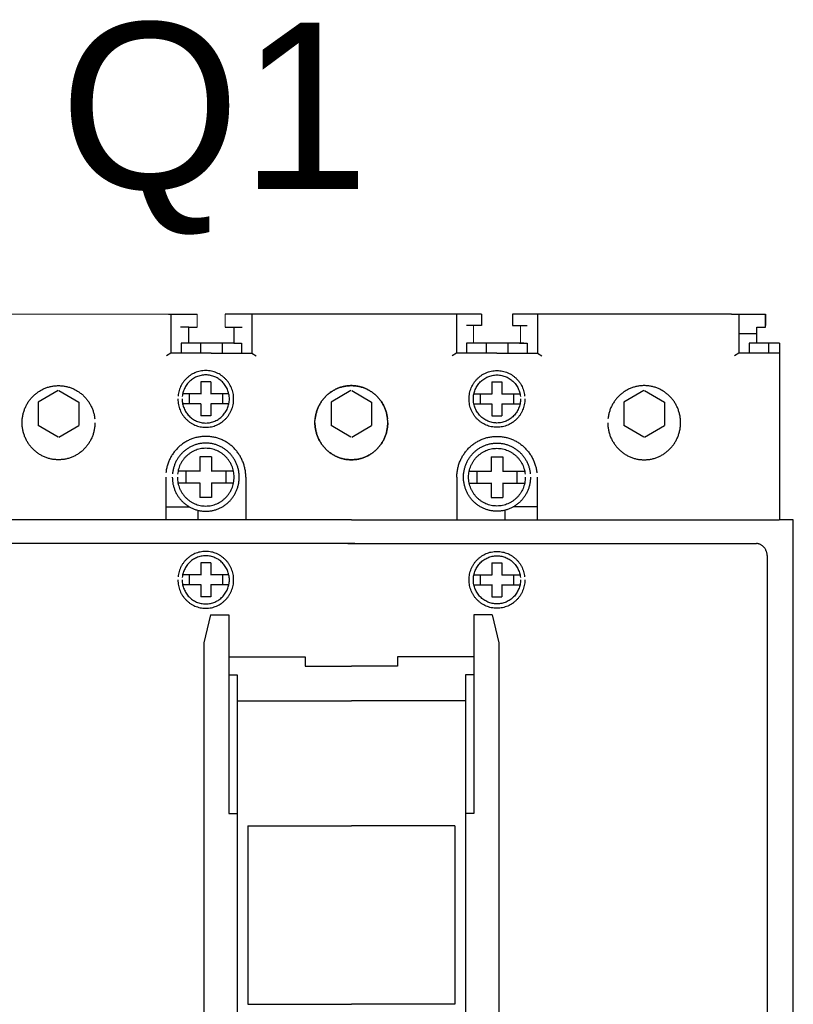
# Model space of a CAD drawing. Header units: centimetres. Extents: x -4250 to -484, y 169 to 6592.
# Tile 174 of 178: x -716.79 to -707.49, y 6421.05 to 6432.89. Entities that reach past the tile are written whole.
import ezdxf

# ---------------------------------------------------------------- set-up
doc = ezdxf.new("R2010")
doc.units = ezdxf.units.CM
doc.styles.add('ARIAL_CE', font='arial.ttf')

# ---------------------------------------------------------------- blocks, each defined once
blk = doc.blocks.new('265847')
at = {"linetype": 'Continuous', "lineweight": 0}
for p, q in [((4.561, 21.9), (6.987, 21.9)), ((7.332, 21.74), (7.332, 21.9)), ((7.668, 21.74), (7.668, 21.9)), ((10.653, 21.762), (10.653, 21.55)), ((11.218, 21.762), (11.218, 21.55))]:
    blk.add_line(p, q, dxfattribs=at)
for p, q in [((6.987, 21.9), (7.332, 21.9)), ((7.013, 21.9), (7.013, 21.428)), ((8.075, 21.9), (7.668, 21.9)), ((10.749, 21.9), (7.68, 21.9)), ((10.374, 21.9), (7.921, 21.9)), ((7.987, 21.9), (7.987, 21.428)), ((10.448, 21.9), (10.448, 21.428)), ((10.749, 21.9), (10.749, 21.762)), ((13.756, 21.9), (11.122, 21.9)), ((11.122, 21.9), (11.122, 21.762)), ((11.423, 21.9), (11.423, 21.428)), ((13.756, 21.9), (14.013, 21.9)), ((13.845, 21.9), (13.845, 21.428)), ((13.907, 21.9), (14.164, 21.9)), ((14.164, 21.74), (14.164, 21.9)), ((14.164, 21.9), (14.164, 21.762)), ((7.23, 21.74), (7.128, 21.74)), ((7.23, 21.55), (7.23, 21.74)), ((7.23, 21.74), (7.332, 21.74)), ((7.668, 21.74), (7.771, 21.74)), ((7.771, 21.74), (7.771, 21.55)), ((7.771, 21.74), (7.873, 21.74)), ((10.749, 21.762), (10.571, 21.762)), ((11.122, 21.762), (11.301, 21.762)), ((14.062, 21.55), (14.062, 21.74)), ((14.062, 21.74), (14.164, 21.74)), ((7.136, 21.55), (7.136, 21.428)), ((7.23, 21.55), (7.136, 21.55)), ((7.771, 21.55), (7.23, 21.55)), ((7.37, 21.55), (7.37, 21.428)), ((7.63, 21.55), (7.63, 21.428)), ((7.771, 21.55), (7.864, 21.55)), ((7.864, 21.55), (7.864, 21.428)), ((10.571, 21.55), (10.571, 21.428)), ((10.719, 21.55), (10.571, 21.55)), ((11.26, 21.55), (10.719, 21.55)), ((10.805, 21.55), (10.805, 21.428)), ((11.066, 21.55), (11.066, 21.428)), ((11.206, 21.55), (11.299, 21.55)), ((11.299, 21.55), (11.299, 21.428)), ((14.062, 21.66), (13.845, 21.66)), ((13.969, 21.55), (13.969, 21.428)), ((14.061, 21.55), (13.969, 21.55)), ((14.333, 21.55), (14.061, 21.55)), ((14.061, 21.55), (14.062, 21.55)), ((14.202, 21.55), (14.202, 21.428)), ((14.333, 21.55), (14.333, 19.425)), ((7.013, 21.428), (6.962, 21.398)), ((7.5, 21.428), (7.013, 21.428)), ((7.5, 21.428), (7.987, 21.428)), ((7.987, 21.428), (8.038, 21.398)), ((10.448, 21.428), (10.397, 21.398)), ((10.935, 21.428), (10.448, 21.428)), ((10.935, 21.428), (11.423, 21.428)), ((11.423, 21.428), (11.474, 21.398)), ((13.845, 21.428), (13.794, 21.398)), ((14.333, 21.428), (13.845, 21.428)), ((7.374, 21.083), (7.374, 20.937)), ((7.493, 21.083), (7.374, 21.083)), ((7.493, 21.083), (7.493, 20.937)), ((10.876, 21.083), (10.876, 20.937)), ((10.876, 21.083), (10.995, 21.083)), ((10.995, 21.083), (10.995, 20.937)), ((5.659, 20.98), (5.419, 20.84)), ((5.667, 20.98), (5.906, 20.84)), ((9.18, 20.98), (8.941, 20.84)), ((9.18, 20.98), (8.941, 20.84)), ((9.189, 20.98), (9.428, 20.84)), ((9.189, 20.98), (9.428, 20.84)), ((12.702, 20.98), (12.463, 20.84)), ((12.711, 20.98), (12.95, 20.84)), ((5.419, 20.84), (5.419, 20.558)), ((5.906, 20.84), (5.906, 20.558)), ((7.374, 20.939), (7.156, 20.939)), ((7.233, 20.939), (7.233, 20.819)), ((7.711, 20.939), (7.493, 20.939)), ((7.634, 20.939), (7.634, 20.819)), ((8.941, 20.84), (8.941, 20.558)), ((8.941, 20.84), (8.941, 20.558)), ((9.428, 20.84), (9.428, 20.558)), ((9.428, 20.84), (9.428, 20.558)), ((10.658, 20.939), (10.876, 20.939)), ((10.735, 20.939), (10.735, 20.819)), ((10.995, 20.939), (11.213, 20.939)), ((11.136, 20.939), (11.136, 20.819)), ((12.463, 20.84), (12.463, 20.558)), ((12.95, 20.84), (12.95, 20.558)), ((7.374, 20.819), (7.156, 20.819)), ((7.374, 20.821), (7.374, 20.675)), ((7.493, 20.821), (7.493, 20.675)), ((7.705, 20.819), (7.493, 20.819)), ((10.664, 20.819), (10.876, 20.819)), ((10.876, 20.821), (10.876, 20.675)), ((10.995, 20.821), (10.995, 20.675)), ((10.995, 20.819), (11.213, 20.819)), ((7.493, 20.675), (7.374, 20.675)), ((10.876, 20.675), (10.995, 20.675)), ((5.659, 20.418), (5.419, 20.558)), ((5.667, 20.418), (5.906, 20.558)), ((9.18, 20.418), (8.941, 20.558)), ((9.18, 20.418), (8.941, 20.558)), ((9.189, 20.418), (9.428, 20.558)), ((9.189, 20.418), (9.428, 20.558)), ((12.702, 20.418), (12.463, 20.558)), ((12.711, 20.418), (12.95, 20.558)), ((7.363, 20.183), (7.363, 20.008)), ((7.504, 20.183), (7.363, 20.183)), ((7.504, 20.183), (7.504, 20.008)), ((10.865, 20.183), (10.865, 20.008)), ((10.865, 20.183), (11.006, 20.183)), ((11.006, 20.183), (11.006, 20.008)), ((7.363, 20.011), (7.101, 20.011)), ((7.193, 20.011), (7.193, 19.866)), ((7.767, 20.011), (7.504, 20.011)), ((7.674, 20.011), (7.674, 19.866)), ((10.602, 20.011), (10.865, 20.011)), ((10.695, 20.011), (10.695, 19.866)), ((11.006, 20.011), (11.269, 20.011)), ((11.176, 20.011), (11.176, 19.866)), ((6.952, 19.938), (6.952, 19.425)), ((7.915, 19.938), (7.915, 19.425)), ((10.454, 19.938), (10.454, 19.425)), ((11.418, 19.938), (11.418, 19.425)), ((7.363, 19.866), (7.101, 19.866)), ((7.363, 19.869), (7.363, 19.694)), ((7.504, 19.869), (7.504, 19.694)), ((7.76, 19.866), (7.504, 19.866)), ((10.609, 19.866), (10.865, 19.866)), ((10.865, 19.869), (10.865, 19.694)), ((11.006, 19.869), (11.006, 19.694)), ((11.006, 19.866), (11.269, 19.866)), ((7.504, 19.694), (7.363, 19.694)), ((10.865, 19.694), (11.006, 19.694)), ((6.952, 19.581), (7.237, 19.581)), ((7.337, 19.54), (7.337, 19.425)), ((11.032, 19.54), (11.032, 19.425)), ((11.418, 19.581), (11.132, 19.581)), ((9.185, 19.425), (4.039, 19.425)), ((9.185, 19.425), (14.33, 19.425)), ((14.5, 19.425), (14.33, 19.425)), ((14.5, 5.975), (14.5, 19.425)), ((9.227, 19.142), (4.328, 19.142)), ((9.142, 19.142), (14.056, 19.142)), ((14.185, 18.995), (14.185, 9.827)), ((7.374, 18.907), (7.374, 18.762)), ((7.493, 18.907), (7.374, 18.907)), ((7.493, 18.907), (7.493, 18.762)), ((10.876, 18.907), (10.876, 18.762)), ((10.876, 18.907), (10.995, 18.907)), ((10.995, 18.907), (10.995, 18.762)), ((7.374, 18.764), (7.156, 18.764)), ((7.233, 18.764), (7.233, 18.643)), ((7.711, 18.764), (7.493, 18.764)), ((7.634, 18.764), (7.634, 18.643)), ((10.658, 18.764), (10.876, 18.764)), ((10.735, 18.764), (10.735, 18.643)), ((10.995, 18.764), (11.213, 18.764)), ((11.136, 18.764), (11.136, 18.643)), ((7.374, 18.643), (7.156, 18.643)), ((7.374, 18.646), (7.374, 18.5)), ((7.493, 18.646), (7.493, 18.5)), ((7.705, 18.643), (7.493, 18.643)), ((10.664, 18.643), (10.876, 18.643)), ((10.876, 18.646), (10.876, 18.5)), ((10.995, 18.646), (10.995, 18.5)), ((10.995, 18.643), (11.213, 18.643)), ((7.493, 18.5), (7.374, 18.5)), ((10.876, 18.5), (10.995, 18.5)), ((7.49, 18.282), (7.409, 17.945)), ((7.49, 18.282), (7.711, 18.282)), ((7.711, 18.282), (7.711, 17.78)), ((10.879, 18.282), (10.658, 18.282)), ((10.658, 18.282), (10.658, 17.78)), ((10.879, 18.282), (10.96, 17.945)), ((7.409, 17.945), (7.409, 10.848)), ((10.96, 17.945), (10.96, 10.848)), ((7.711, 17.78), (7.711, 17.561)), ((7.711, 17.78), (8.629, 17.78)), ((8.629, 17.78), (8.629, 17.665)), ((9.74, 17.78), (9.74, 17.665)), ((10.658, 17.78), (9.74, 17.78)), ((10.658, 17.78), (10.658, 17.561)), ((8.629, 17.665), (9.185, 17.665)), ((9.74, 17.665), (9.185, 17.665)), ((7.711, 17.561), (7.711, 15.894)), ((7.711, 17.561), (7.813, 17.561)), ((7.813, 17.561), (7.813, 12.951)), ((10.556, 17.561), (10.556, 12.951)), ((10.658, 17.561), (10.556, 17.561)), ((10.658, 17.561), (10.658, 15.894)), ((7.813, 17.25), (9.185, 17.25)), ((10.556, 17.25), (9.185, 17.25)), ((7.711, 15.894), (7.813, 15.894)), ((10.658, 15.894), (10.556, 15.894)), ((7.941, 15.747), (7.941, 13.6)), ((7.941, 15.747), (9.185, 15.747)), ((10.428, 15.747), (9.185, 15.747)), ((10.428, 15.747), (10.428, 13.6)), ((7.941, 13.6), (9.185, 13.6)), ((10.428, 13.6), (9.185, 13.6))]:
    blk.add_line(p, q)
for points, knots in [([(7.098, 20.879), (7.099, 20.867), (7.099, 20.844), (7.105, 20.81), (7.113, 20.777), (7.124, 20.746), (7.138, 20.716), (7.155, 20.688), (7.175, 20.661), (7.196, 20.637), (7.22, 20.615), (7.246, 20.595), (7.274, 20.578), (7.303, 20.564), (7.334, 20.552), (7.366, 20.544), (7.4, 20.539), (7.434, 20.537), (7.468, 20.539), (7.501, 20.544), (7.533, 20.552), (7.564, 20.564), (7.594, 20.578), (7.621, 20.595), (7.647, 20.615), (7.671, 20.637), (7.693, 20.661), (7.712, 20.688), (7.729, 20.716), (7.743, 20.746), (7.754, 20.777), (7.763, 20.81), (7.768, 20.844), (7.769, 20.879), (7.768, 20.914), (7.763, 20.948), (7.754, 20.98), (7.743, 21.012), (7.729, 21.042), (7.712, 21.07), (7.693, 21.096), (7.671, 21.121), (7.647, 21.143), (7.621, 21.163), (7.594, 21.18), (7.564, 21.194), (7.533, 21.206), (7.501, 21.214), (7.468, 21.219), (7.434, 21.221), (7.4, 21.219), (7.366, 21.214), (7.334, 21.206), (7.303, 21.194), (7.274, 21.18), (7.246, 21.163), (7.22, 21.143), (7.196, 21.121), (7.174, 21.096), (7.155, 21.07), (7.138, 21.042), (7.124, 21.012), (7.113, 20.98), (7.104, 20.948), (7.101, 20.925), (7.1, 20.914)], [0, 0, 0, 0, 0.034754, 0.068844, 0.102468, 0.135716, 0.168675, 0.201468, 0.234103, 0.266708, 0.299337, 0.331972, 0.364765, 0.397725, 0.430973, 0.464597, 0.498754, 0.533508, 0.568363, 0.602452, 0.636109, 0.669294, 0.702284, 0.735049, 0.767683, 0.800238, 0.832911, 0.865525, 0.898319, 0.931233, 0.964505, 0.998112, 1.032202, 1.066952, 1.101804, 1.135927, 1.169567, 1.202807, 1.235782, 1.268575, 1.301217, 1.33384, 1.366462, 1.399097, 1.431879, 1.464854, 1.498063, 1.531703, 1.565792, 1.600644, 1.635395, 1.669551, 1.703158, 1.73643, 1.769375, 1.802186, 1.83482, 1.867518, 1.900072, 1.932734, 1.965527, 1.998547, 2.031763, 2.06542, 2.099543, 2.099543, 2.099543, 2.099543]), ([(11.271, 20.879), (11.271, 20.867), (11.27, 20.844), (11.265, 20.81), (11.257, 20.777), (11.245, 20.746), (11.231, 20.716), (11.214, 20.688), (11.195, 20.661), (11.173, 20.637), (11.149, 20.615), (11.123, 20.595), (11.096, 20.578), (11.066, 20.564), (11.035, 20.552), (11.003, 20.544), (10.97, 20.539), (10.936, 20.537), (10.901, 20.539), (10.868, 20.544), (10.836, 20.552), (10.805, 20.564), (10.776, 20.578), (10.748, 20.595), (10.722, 20.615), (10.698, 20.637), (10.676, 20.661), (10.657, 20.688), (10.64, 20.716), (10.626, 20.746), (10.615, 20.777), (10.606, 20.81), (10.601, 20.844), (10.6, 20.879), (10.601, 20.914), (10.606, 20.948), (10.615, 20.98), (10.626, 21.012), (10.64, 21.042), (10.657, 21.07), (10.676, 21.096), (10.698, 21.121), (10.722, 21.143), (10.748, 21.163), (10.776, 21.18), (10.805, 21.194), (10.836, 21.206), (10.868, 21.214), (10.901, 21.219), (10.936, 21.221), (10.97, 21.219), (11.003, 21.214), (11.035, 21.206), (11.066, 21.194), (11.096, 21.18), (11.123, 21.163), (11.149, 21.143), (11.173, 21.121), (11.195, 21.096), (11.214, 21.07), (11.231, 21.042), (11.245, 21.012), (11.257, 20.98), (11.265, 20.948), (11.268, 20.925), (11.269, 20.914)], [0, 0, 0, 0, 0.034751, 0.06884, 0.102448, 0.135731, 0.168645, 0.201456, 0.234091, 0.266763, 0.299318, 0.332007, 0.364771, 0.397761, 0.430978, 0.464635, 0.498725, 0.533579, 0.568334, 0.602423, 0.636047, 0.669296, 0.702255, 0.735049, 0.767683, 0.800288, 0.832893, 0.865527, 0.898321, 0.931279, 0.964528, 0.998152, 1.032241, 1.066996, 1.101851, 1.135973, 1.16963, 1.202847, 1.235866, 1.26866, 1.301321, 1.333876, 1.366549, 1.399183, 1.431994, 1.464939, 1.498211, 1.531818, 1.565907, 1.600658, 1.63551, 1.669599, 1.703239, 1.736479, 1.769454, 1.802237, 1.834925, 1.867548, 1.900171, 1.932832, 1.965643, 1.998618, 2.03187, 2.06551, 2.099633, 2.099633, 2.099633, 2.099633]), ([(7.15, 20.879), (7.15, 20.869), (7.151, 20.849), (7.155, 20.821), (7.162, 20.793), (7.172, 20.766), (7.184, 20.741), (7.198, 20.717), (7.214, 20.695), (7.233, 20.674), (7.253, 20.656), (7.275, 20.639), (7.298, 20.624), (7.323, 20.612), (7.349, 20.602), (7.377, 20.595), (7.405, 20.591), (7.434, 20.589), (7.463, 20.591), (7.491, 20.595), (7.518, 20.602), (7.544, 20.612), (7.569, 20.624), (7.593, 20.639), (7.614, 20.656), (7.635, 20.674), (7.653, 20.695), (7.669, 20.717), (7.684, 20.741), (7.696, 20.766), (7.705, 20.793), (7.712, 20.821), (7.717, 20.849), (7.718, 20.879), (7.717, 20.908), (7.712, 20.937), (7.705, 20.965), (7.696, 20.991), (7.684, 21.017), (7.669, 21.041), (7.653, 21.063), (7.635, 21.083), (7.614, 21.102), (7.593, 21.119), (7.569, 21.133), (7.544, 21.146), (7.518, 21.155), (7.491, 21.162), (7.463, 21.167), (7.434, 21.168), (7.405, 21.167), (7.377, 21.162), (7.349, 21.155), (7.323, 21.146), (7.298, 21.133), (7.275, 21.119), (7.253, 21.102), (7.233, 21.083), (7.214, 21.063), (7.198, 21.041), (7.184, 21.017), (7.172, 20.991), (7.162, 20.965), (7.155, 20.937), (7.152, 20.918), (7.151, 20.908)], [0, 0, 0, 0, 0.029361, 0.058242, 0.086681, 0.114819, 0.142719, 0.170437, 0.198096, 0.225719, 0.253319, 0.280978, 0.308754, 0.336654, 0.364823, 0.393262, 0.422176, 0.451605, 0.481067, 0.509948, 0.538387, 0.566493, 0.594423, 0.622141, 0.6498, 0.677326, 0.704994, 0.732632, 0.760386, 0.788257, 0.816406, 0.844836, 0.873718, 0.903075, 0.932534, 0.961415, 0.989878, 1.017996, 1.045927, 1.07368, 1.101346, 1.128939, 1.156533, 1.184172, 1.211925, 1.239826, 1.267944, 1.296374, 1.325255, 1.354714, 1.384139, 1.413053, 1.441484, 1.469665, 1.497535, 1.525346, 1.552985, 1.580653, 1.608201, 1.635887, 1.663605, 1.691566, 1.719672, 1.748143, 1.777025, 1.777025, 1.777025, 1.777025]), ([(11.219, 20.879), (11.219, 20.869), (11.219, 20.849), (11.214, 20.821), (11.207, 20.793), (11.197, 20.766), (11.185, 20.741), (11.171, 20.717), (11.155, 20.695), (11.137, 20.674), (11.116, 20.656), (11.094, 20.639), (11.071, 20.624), (11.046, 20.612), (11.02, 20.602), (10.993, 20.595), (10.964, 20.591), (10.936, 20.589), (10.907, 20.591), (10.878, 20.595), (10.851, 20.602), (10.825, 20.612), (10.8, 20.624), (10.777, 20.639), (10.755, 20.656), (10.735, 20.674), (10.716, 20.695), (10.7, 20.717), (10.686, 20.741), (10.674, 20.766), (10.664, 20.793), (10.657, 20.821), (10.653, 20.849), (10.651, 20.879), (10.653, 20.908), (10.657, 20.937), (10.664, 20.965), (10.674, 20.991), (10.686, 21.017), (10.7, 21.041), (10.716, 21.063), (10.735, 21.083), (10.755, 21.102), (10.777, 21.119), (10.8, 21.133), (10.825, 21.146), (10.851, 21.155), (10.878, 21.162), (10.907, 21.167), (10.936, 21.168), (10.964, 21.167), (10.993, 21.162), (11.02, 21.155), (11.046, 21.146), (11.071, 21.133), (11.094, 21.119), (11.116, 21.102), (11.136, 21.083), (11.155, 21.063), (11.171, 21.041), (11.186, 21.017), (11.197, 20.991), (11.207, 20.965), (11.214, 20.937), (11.217, 20.918), (11.218, 20.908)], [0, 0, 0, 0, 0.029358, 0.058239, 0.086669, 0.114819, 0.142689, 0.170408, 0.198046, 0.225714, 0.25324, 0.280899, 0.308617, 0.336547, 0.364653, 0.393125, 0.422006, 0.451468, 0.480896, 0.509777, 0.538216, 0.566386, 0.594285, 0.622004, 0.649636, 0.677236, 0.704836, 0.732475, 0.760194, 0.788093, 0.816231, 0.84467, 0.873546, 0.902907, 0.932369, 0.961245, 0.989717, 1.017823, 1.045783, 1.073502, 1.101167, 1.128693, 1.156361, 1.183973, 1.211726, 1.239597, 1.267777, 1.296208, 1.325089, 1.354514, 1.383973, 1.412854, 1.441317, 1.469434, 1.497335, 1.525089, 1.552728, 1.580321, 1.607914, 1.63558, 1.663299, 1.69123, 1.719348, 1.747811, 1.776692, 1.776692, 1.776692, 1.776692]), ([(6.101, 20.593), (6.1, 20.578), (6.099, 20.548), (6.092, 20.503), (6.082, 20.461), (6.067, 20.42), (6.048, 20.381), (6.026, 20.344), (6.001, 20.309), (5.973, 20.278), (5.942, 20.249), (5.908, 20.223), (5.872, 20.201), (5.833, 20.182), (5.793, 20.167), (5.751, 20.156), (5.707, 20.149), (5.663, 20.147), (5.618, 20.149), (5.575, 20.156), (5.533, 20.167), (5.492, 20.182), (5.454, 20.201), (5.418, 20.223), (5.384, 20.249), (5.353, 20.277), (5.324, 20.309), (5.299, 20.344), (5.277, 20.381), (5.259, 20.42), (5.244, 20.461), (5.233, 20.503), (5.227, 20.548), (5.224, 20.593), (5.227, 20.639), (5.233, 20.683), (5.244, 20.726), (5.259, 20.767), (5.277, 20.806), (5.299, 20.843), (5.324, 20.877), (5.353, 20.909), (5.384, 20.938), (5.418, 20.963), (5.454, 20.986), (5.492, 21.005), (5.532, 21.02), (5.575, 21.031), (5.618, 21.037), (5.663, 21.04), (5.707, 21.037), (5.751, 21.031), (5.793, 21.02), (5.833, 21.004), (5.872, 20.986), (5.908, 20.963), (5.942, 20.938), (5.973, 20.909), (6.001, 20.877), (6.026, 20.843), (6.048, 20.806), (6.067, 20.767), (6.082, 20.726), (6.093, 20.683), (6.096, 20.654), (6.098, 20.639)], [0, 0, 0, 0, 0.045369, 0.089914, 0.133801, 0.177234, 0.220237, 0.263047, 0.305687, 0.348321, 0.390838, 0.433504, 0.476258, 0.51935, 0.562717, 0.606653, 0.651198, 0.696671, 0.74201, 0.786555, 0.830426, 0.873824, 0.916856, 0.959667, 1.00228, 1.044846, 1.087413, 1.130052, 1.172845, 1.215877, 1.259276, 1.30318, 1.347725, 1.393097, 1.438536, 1.483081, 1.526985, 1.57032, 1.613413, 1.656148, 1.698761, 1.741278, 1.783889, 1.826502, 1.869313, 1.912315, 1.955737, 1.999591, 2.044136, 2.089471, 2.134941, 2.179486, 2.223406, 2.266796, 2.309859, 2.352612, 2.395279, 2.437841, 2.480425, 2.523038, 2.565791, 2.608854, 2.652224, 2.696111, 2.740656, 2.740656, 2.740656, 2.740656]), ([(8.747, 20.593), (8.747, 20.578), (8.748, 20.548), (8.755, 20.503), (8.766, 20.461), (8.781, 20.42), (8.799, 20.381), (8.821, 20.344), (8.846, 20.309), (8.875, 20.277), (8.906, 20.249), (8.94, 20.223), (8.976, 20.201), (9.014, 20.182), (9.054, 20.167), (9.097, 20.156), (9.14, 20.149), (9.185, 20.147), (9.229, 20.149), (9.273, 20.156), (9.315, 20.167), (9.355, 20.182), (9.394, 20.201), (9.43, 20.223), (9.463, 20.249), (9.495, 20.278), (9.523, 20.309), (9.548, 20.344), (9.57, 20.381), (9.589, 20.42), (9.603, 20.461), (9.614, 20.503), (9.621, 20.548), (9.623, 20.593), (9.621, 20.639), (9.614, 20.683), (9.603, 20.726), (9.589, 20.767), (9.57, 20.806), (9.548, 20.843), (9.523, 20.877), (9.495, 20.909), (9.463, 20.938), (9.43, 20.963), (9.394, 20.986), (9.355, 21.004), (9.315, 21.02), (9.273, 21.031), (9.229, 21.037), (9.185, 21.04), (9.14, 21.037), (9.097, 21.031), (9.054, 21.02), (9.014, 21.005), (8.976, 20.986), (8.94, 20.963), (8.906, 20.938), (8.875, 20.909), (8.846, 20.877), (8.821, 20.843), (8.799, 20.806), (8.781, 20.767), (8.766, 20.726), (8.755, 20.683), (8.751, 20.654), (8.749, 20.639)], [0, 0, 0, 0, 0.045372, 0.089917, 0.133821, 0.177219, 0.220251, 0.263062, 0.305702, 0.348268, 0.390834, 0.433474, 0.476285, 0.519317, 0.562715, 0.606619, 0.651164, 0.696536, 0.741975, 0.786521, 0.830424, 0.873759, 0.916852, 0.959605, 1.002218, 1.044734, 1.087346, 1.129986, 1.172796, 1.215799, 1.259221, 1.303108, 1.347653, 1.393021, 1.438457, 1.483003, 1.526889, 1.570248, 1.613311, 1.656064, 1.698677, 1.741239, 1.783801, 1.826413, 1.869167, 1.91223, 1.955588, 1.999475, 2.04402, 2.089456, 2.134825, 2.17937, 2.223257, 2.266679, 2.309681, 2.352492, 2.395132, 2.437743, 2.48026, 2.522873, 2.565626, 2.608718, 2.652054, 2.695957, 2.740502, 2.740502, 2.740502, 2.740502]), ([(9.622, 20.593), (9.622, 20.578), (9.621, 20.548), (9.614, 20.503), (9.603, 20.461), (9.589, 20.42), (9.57, 20.381), (9.548, 20.344), (9.523, 20.309), (9.495, 20.278), (9.463, 20.249), (9.43, 20.223), (9.394, 20.201), (9.355, 20.182), (9.315, 20.167), (9.273, 20.156), (9.229, 20.149), (9.185, 20.147), (9.14, 20.149), (9.097, 20.156), (9.054, 20.167), (9.014, 20.182), (8.976, 20.201), (8.94, 20.223), (8.906, 20.249), (8.875, 20.277), (8.846, 20.309), (8.821, 20.344), (8.799, 20.381), (8.781, 20.42), (8.766, 20.461), (8.755, 20.503), (8.748, 20.548), (8.746, 20.593), (8.748, 20.639), (8.755, 20.683), (8.766, 20.726), (8.781, 20.767), (8.799, 20.806), (8.821, 20.843), (8.846, 20.877), (8.875, 20.909), (8.906, 20.938), (8.94, 20.963), (8.976, 20.986), (9.014, 21.005), (9.054, 21.02), (9.097, 21.031), (9.14, 21.037), (9.185, 21.04), (9.229, 21.037), (9.273, 21.031), (9.315, 21.02), (9.355, 21.004), (9.394, 20.986), (9.43, 20.963), (9.463, 20.938), (9.495, 20.909), (9.523, 20.877), (9.548, 20.843), (9.57, 20.806), (9.589, 20.767), (9.603, 20.726), (9.614, 20.683), (9.618, 20.654), (9.62, 20.639)], [0, 0, 0, 0, 0.045369, 0.089914, 0.133801, 0.177222, 0.220225, 0.263036, 0.305675, 0.348287, 0.390804, 0.433416, 0.476169, 0.519262, 0.562597, 0.606501, 0.651046, 0.696485, 0.741857, 0.786403, 0.830306, 0.873705, 0.916737, 0.959547, 1.002187, 1.044753, 1.08732, 1.129959, 1.17277, 1.215802, 1.259201, 1.303104, 1.347649, 1.393021, 1.438461, 1.483006, 1.526909, 1.570245, 1.613337, 1.65609, 1.698703, 1.74122, 1.783831, 1.826471, 1.869282, 1.912284, 1.955706, 1.999593, 2.044138, 2.089507, 2.134943, 2.179488, 2.223375, 2.266733, 2.309797, 2.35255, 2.395162, 2.437724, 2.480286, 2.522899, 2.565652, 2.608715, 2.652074, 2.695961, 2.740506, 2.740506, 2.740506, 2.740506]), ([(12.269, 20.593), (12.269, 20.578), (12.27, 20.548), (12.277, 20.503), (12.288, 20.461), (12.302, 20.42), (12.321, 20.381), (12.343, 20.344), (12.368, 20.309), (12.396, 20.277), (12.428, 20.249), (12.461, 20.223), (12.497, 20.201), (12.536, 20.182), (12.576, 20.167), (12.618, 20.156), (12.662, 20.149), (12.706, 20.147), (12.751, 20.149), (12.795, 20.156), (12.837, 20.167), (12.877, 20.182), (12.915, 20.201), (12.951, 20.223), (12.985, 20.249), (13.016, 20.278), (13.045, 20.309), (13.07, 20.344), (13.092, 20.381), (13.11, 20.42), (13.125, 20.461), (13.136, 20.503), (13.143, 20.548), (13.145, 20.593), (13.143, 20.639), (13.136, 20.683), (13.125, 20.726), (13.11, 20.767), (13.092, 20.806), (13.07, 20.843), (13.045, 20.877), (13.016, 20.909), (12.985, 20.938), (12.951, 20.963), (12.915, 20.986), (12.877, 21.004), (12.837, 21.02), (12.795, 21.031), (12.751, 21.037), (12.706, 21.04), (12.662, 21.037), (12.618, 21.031), (12.576, 21.02), (12.536, 21.005), (12.497, 20.986), (12.461, 20.963), (12.428, 20.938), (12.396, 20.909), (12.368, 20.877), (12.343, 20.843), (12.321, 20.806), (12.302, 20.767), (12.288, 20.726), (12.277, 20.683), (12.273, 20.654), (12.271, 20.639)], [0, 0, 0, 0, 0.045372, 0.089917, 0.133821, 0.177219, 0.220251, 0.263062, 0.305702, 0.348268, 0.390834, 0.433447, 0.476258, 0.51929, 0.562688, 0.606592, 0.651137, 0.696509, 0.741948, 0.786494, 0.830397, 0.873732, 0.916825, 0.959578, 1.002218, 1.044734, 1.087346, 1.129986, 1.172796, 1.215799, 1.259221, 1.303108, 1.347653, 1.393021, 1.438457, 1.483003, 1.526889, 1.570248, 1.613311, 1.656064, 1.698677, 1.741239, 1.783801, 1.82644, 1.869193, 1.912257, 1.955615, 1.999502, 2.044047, 2.089483, 2.134852, 2.179397, 2.223284, 2.266706, 2.309708, 2.352519, 2.395132, 2.437743, 2.48026, 2.522873, 2.565626, 2.608718, 2.652054, 2.695957, 2.740502, 2.740502, 2.740502, 2.740502]), ([(7.915, 19.938), (7.915, 19.955), (7.914, 19.988), (7.906, 20.037), (7.895, 20.084), (7.878, 20.13), (7.858, 20.173), (7.834, 20.213), (7.806, 20.251), (7.775, 20.286), (7.741, 20.318), (7.703, 20.346), (7.664, 20.371), (7.621, 20.391), (7.577, 20.408), (7.531, 20.42), (7.483, 20.427), (7.434, 20.43), (7.385, 20.427), (7.337, 20.42), (7.29, 20.408), (7.246, 20.391), (7.204, 20.371), (7.164, 20.346), (7.127, 20.318), (7.092, 20.286), (7.061, 20.251), (7.033, 20.213), (7.009, 20.173), (6.989, 20.13), (6.973, 20.084), (6.96, 20.037), (6.956, 20.005), (6.954, 19.989)], [0, 0, 0, 0, 0.05002, 0.099027, 0.147331, 0.195067, 0.242436, 0.289525, 0.336427, 0.383278, 0.430129, 0.47703, 0.524119, 0.571489, 0.619225, 0.667529, 0.716535, 0.766556, 0.816475, 0.865548, 0.91382, 0.961651, 1.00899, 1.056107, 1.103009, 1.149935, 1.19674, 1.243682, 1.290754, 1.338153, 1.385865, 1.434186, 1.483193, 1.483193, 1.483193, 1.483193]), ([(10.454, 19.938), (10.454, 19.955), (10.455, 19.988), (10.463, 20.037), (10.474, 20.084), (10.491, 20.13), (10.511, 20.173), (10.535, 20.213), (10.563, 20.251), (10.594, 20.286), (10.629, 20.318), (10.666, 20.346), (10.706, 20.371), (10.748, 20.391), (10.792, 20.408), (10.838, 20.42), (10.886, 20.427), (10.935, 20.43), (10.985, 20.427), (11.033, 20.42), (11.079, 20.408), (11.123, 20.391), (11.166, 20.371), (11.205, 20.346), (11.243, 20.318), (11.277, 20.286), (11.308, 20.251), (11.336, 20.213), (11.36, 20.173), (11.38, 20.13), (11.397, 20.084), (11.409, 20.037), (11.413, 20.005), (11.415, 19.989)], [0, 0, 0, 0, 0.050024, 0.09903, 0.147351, 0.195064, 0.242463, 0.289534, 0.336456, 0.383261, 0.430187, 0.477089, 0.524207, 0.571546, 0.619345, 0.667616, 0.716656, 0.766576, 0.81663, 0.865702, 0.914072, 0.961839, 1.009239, 1.056357, 1.103313, 1.150163, 1.197037, 1.243939, 1.291028, 1.338397, 1.386133, 1.434437, 1.483444, 1.483444, 1.483444, 1.483444]), ([(7.031, 19.938), (7.032, 19.924), (7.032, 19.897), (7.039, 19.856), (7.049, 19.817), (7.062, 19.779), (7.079, 19.743), (7.099, 19.709), (7.123, 19.677), (7.149, 19.648), (7.177, 19.622), (7.208, 19.598), (7.242, 19.578), (7.277, 19.56), (7.314, 19.546), (7.353, 19.536), (7.393, 19.53), (7.434, 19.528), (7.475, 19.53), (7.515, 19.536), (7.553, 19.546), (7.591, 19.56), (7.626, 19.577), (7.659, 19.598), (7.69, 19.622), (7.719, 19.648), (7.745, 19.677), (7.768, 19.709), (7.788, 19.743), (7.805, 19.779), (7.819, 19.817), (7.829, 19.856), (7.835, 19.897), (7.837, 19.938), (7.835, 19.98), (7.829, 20.021), (7.819, 20.06), (7.805, 20.098), (7.788, 20.134), (7.768, 20.168), (7.745, 20.199), (7.719, 20.229), (7.69, 20.255), (7.659, 20.279), (7.626, 20.299), (7.59, 20.317), (7.553, 20.33), (7.515, 20.34), (7.475, 20.347), (7.434, 20.349), (7.393, 20.347), (7.353, 20.34), (7.314, 20.33), (7.277, 20.317), (7.242, 20.299), (7.208, 20.279), (7.177, 20.255), (7.149, 20.229), (7.123, 20.199), (7.099, 20.168), (7.079, 20.134), (7.062, 20.098), (7.049, 20.06), (7.039, 20.021), (7.035, 19.994), (7.033, 19.98)], [0, 0, 0, 0, 0.041732, 0.082697, 0.123024, 0.162971, 0.20254, 0.241886, 0.281085, 0.320246, 0.359382, 0.398581, 0.437916, 0.477484, 0.517443, 0.55777, 0.598735, 0.640467, 0.682301, 0.723232, 0.763559, 0.803423, 0.843022, 0.882328, 0.921527, 0.960588, 0.999794, 1.038973, 1.078354, 1.117879, 1.157837, 1.198156, 1.239121, 1.28085, 1.322646, 1.363577, 1.403896, 1.44376, 1.483285, 1.522608, 1.561787, 1.600918, 1.640025, 1.679224, 1.718547, 1.758102, 1.797966, 1.838285, 1.879216, 1.921046, 1.962775, 2.00374, 2.044059, 2.084017, 2.123542, 2.162894, 2.202093, 2.241274, 2.28036, 2.319559, 2.358848, 2.398417, 2.438269, 2.478596, 2.519527, 2.519527, 2.519527, 2.519527]), ([(7.093, 19.938), (7.093, 19.927), (7.094, 19.903), (7.099, 19.869), (7.108, 19.835), (7.119, 19.803), (7.134, 19.773), (7.151, 19.744), (7.171, 19.718), (7.192, 19.693), (7.217, 19.67), (7.243, 19.65), (7.271, 19.633), (7.301, 19.618), (7.332, 19.607), (7.365, 19.598), (7.399, 19.593), (7.434, 19.591), (7.468, 19.593), (7.502, 19.598), (7.535, 19.607), (7.566, 19.618), (7.596, 19.633), (7.624, 19.65), (7.651, 19.67), (7.675, 19.693), (7.697, 19.718), (7.716, 19.744), (7.734, 19.773), (7.748, 19.803), (7.759, 19.835), (7.768, 19.869), (7.773, 19.903), (7.775, 19.939), (7.773, 19.974), (7.768, 20.008), (7.759, 20.042), (7.748, 20.074), (7.734, 20.104), (7.716, 20.133), (7.697, 20.159), (7.675, 20.184), (7.651, 20.207), (7.624, 20.226), (7.596, 20.244), (7.566, 20.258), (7.535, 20.27), (7.502, 20.279), (7.468, 20.284), (7.434, 20.286), (7.399, 20.284), (7.365, 20.279), (7.332, 20.27), (7.301, 20.258), (7.271, 20.244), (7.243, 20.226), (7.217, 20.206), (7.192, 20.184), (7.17, 20.159), (7.151, 20.133), (7.134, 20.104), (7.119, 20.074), (7.108, 20.042), (7.099, 20.008), (7.096, 19.985), (7.095, 19.974)], [0, 0, 0, 0, 0.03526, 0.069959, 0.104106, 0.137886, 0.171357, 0.204664, 0.237831, 0.270961, 0.304089, 0.337255, 0.37058, 0.404051, 0.437811, 0.471958, 0.506657, 0.54195, 0.577311, 0.611944, 0.646123, 0.67982, 0.713351, 0.746619, 0.779785, 0.812838, 0.846014, 0.87918, 0.912505, 0.945932, 0.979735, 1.013865, 1.048564, 1.083821, 1.119178, 1.153811, 1.187973, 1.221714, 1.255201, 1.288468, 1.321635, 1.354736, 1.387834, 1.421, 1.454268, 1.487755, 1.521464, 1.555627, 1.590259, 1.625616, 1.660907, 1.695606, 1.729735, 1.763507, 1.796934, 1.830259, 1.863426, 1.896599, 1.929654, 1.96282, 1.99607, 2.029602, 2.063319, 2.097498, 2.13213, 2.13213, 2.13213, 2.13213]), ([(11.338, 19.938), (11.338, 19.924), (11.337, 19.897), (11.331, 19.856), (11.321, 19.817), (11.307, 19.779), (11.29, 19.743), (11.27, 19.709), (11.247, 19.677), (11.221, 19.648), (11.192, 19.622), (11.161, 19.598), (11.128, 19.577), (11.092, 19.56), (11.055, 19.546), (11.017, 19.536), (10.977, 19.53), (10.936, 19.528), (10.895, 19.53), (10.855, 19.536), (10.816, 19.546), (10.779, 19.56), (10.744, 19.578), (10.71, 19.598), (10.679, 19.622), (10.65, 19.648), (10.625, 19.677), (10.601, 19.709), (10.581, 19.743), (10.564, 19.779), (10.551, 19.817), (10.541, 19.856), (10.534, 19.897), (10.532, 19.938), (10.534, 19.98), (10.541, 20.021), (10.551, 20.06), (10.564, 20.098), (10.581, 20.134), (10.601, 20.168), (10.625, 20.199), (10.651, 20.229), (10.679, 20.255), (10.71, 20.279), (10.744, 20.299), (10.779, 20.317), (10.816, 20.33), (10.855, 20.34), (10.895, 20.347), (10.936, 20.349), (10.977, 20.347), (11.017, 20.34), (11.055, 20.33), (11.092, 20.317), (11.128, 20.299), (11.161, 20.279), (11.192, 20.255), (11.221, 20.229), (11.247, 20.199), (11.27, 20.168), (11.29, 20.134), (11.307, 20.098), (11.321, 20.06), (11.331, 20.021), (11.334, 19.994), (11.336, 19.98)], [0, 0, 0, 0, 0.041729, 0.082694, 0.123013, 0.162983, 0.202507, 0.241889, 0.281088, 0.320294, 0.359379, 0.398578, 0.437885, 0.477514, 0.517378, 0.55777, 0.598701, 0.640535, 0.682267, 0.723198, 0.763526, 0.803453, 0.843021, 0.882356, 0.921555, 0.960691, 0.999852, 1.039051, 1.078414, 1.117983, 1.157942, 1.198277, 1.239242, 1.280974, 1.322774, 1.363705, 1.404041, 1.443905, 1.483473, 1.52278, 1.561979, 1.601065, 1.640245, 1.679445, 1.718797, 1.758322, 1.798249, 1.838568, 1.879499, 1.921228, 1.963058, 2.003989, 2.044373, 2.084237, 2.123822, 2.163146, 2.202345, 2.241476, 2.280607, 2.319806, 2.35913, 2.398655, 2.43853, 2.478849, 2.51978, 2.51978, 2.51978, 2.51978]), ([(11.276, 19.938), (11.276, 19.927), (11.275, 19.903), (11.27, 19.869), (11.261, 19.835), (11.25, 19.803), (11.236, 19.773), (11.218, 19.744), (11.199, 19.718), (11.177, 19.693), (11.152, 19.67), (11.126, 19.65), (11.098, 19.633), (11.068, 19.618), (11.037, 19.607), (11.004, 19.598), (10.97, 19.593), (10.936, 19.591), (10.901, 19.593), (10.867, 19.598), (10.834, 19.607), (10.803, 19.618), (10.773, 19.633), (10.745, 19.65), (10.719, 19.67), (10.694, 19.693), (10.673, 19.718), (10.653, 19.744), (10.636, 19.773), (10.621, 19.803), (10.61, 19.835), (10.601, 19.869), (10.596, 19.903), (10.594, 19.939), (10.596, 19.974), (10.601, 20.008), (10.61, 20.042), (10.621, 20.074), (10.636, 20.104), (10.653, 20.133), (10.672, 20.159), (10.694, 20.184), (10.719, 20.206), (10.745, 20.226), (10.773, 20.244), (10.803, 20.258), (10.834, 20.27), (10.867, 20.279), (10.901, 20.284), (10.936, 20.286), (10.97, 20.284), (11.004, 20.279), (11.037, 20.27), (11.068, 20.258), (11.098, 20.244), (11.126, 20.226), (11.153, 20.206), (11.177, 20.184), (11.199, 20.159), (11.218, 20.133), (11.236, 20.104), (11.25, 20.074), (11.261, 20.042), (11.27, 20.008), (11.273, 19.985), (11.274, 19.974)], [0, 0, 0, 0, 0.035257, 0.069956, 0.104094, 0.137897, 0.171324, 0.204667, 0.237833, 0.271031, 0.304134, 0.3373, 0.370568, 0.404099, 0.437828, 0.472007, 0.506639, 0.542, 0.57726, 0.611926, 0.646073, 0.679833, 0.713304, 0.7466, 0.779766, 0.812894, 0.846024, 0.879191, 0.912516, 0.945986, 0.979767, 1.013914, 1.048612, 1.083873, 1.119234, 1.153866, 1.188045, 1.221762, 1.255294, 1.288561, 1.321727, 1.354783, 1.387956, 1.421122, 1.454418, 1.487845, 1.521617, 1.555747, 1.590413, 1.625669, 1.661027, 1.695659, 1.729822, 1.763562, 1.79705, 1.830317, 1.863483, 1.896632, 1.929755, 1.962921, 1.996206, 2.029694, 2.063434, 2.097605, 2.132237, 2.132237, 2.132237, 2.132237]), ([(14.185, 18.995), (14.185, 19), (14.185, 19.01), (14.183, 19.024), (14.179, 19.039), (14.174, 19.052), (14.168, 19.065), (14.161, 19.077), (14.153, 19.089), (14.143, 19.099), (14.133, 19.109), (14.122, 19.117), (14.11, 19.125), (14.097, 19.131), (14.084, 19.136), (14.07, 19.14), (14.06, 19.141), (14.056, 19.142)], [0, 0, 0, 0, 0.0150647, 0.0298098, 0.044368, 0.0587144, 0.0729593, 0.0870986, 0.1011975, 0.1152558, 0.129312, 0.1434041, 0.1575434, 0.1717725, 0.1860873, 0.2005802, 0.2152921, 0.2152921, 0.2152921, 0.2152921]), ([(7.098, 18.704), (7.099, 18.692), (7.099, 18.669), (7.105, 18.635), (7.113, 18.602), (7.124, 18.571), (7.138, 18.541), (7.155, 18.513), (7.175, 18.486), (7.196, 18.462), (7.22, 18.44), (7.246, 18.42), (7.274, 18.403), (7.303, 18.388), (7.334, 18.377), (7.366, 18.368), (7.4, 18.363), (7.434, 18.361), (7.468, 18.363), (7.501, 18.368), (7.533, 18.377), (7.564, 18.388), (7.594, 18.403), (7.621, 18.42), (7.647, 18.44), (7.671, 18.462), (7.693, 18.486), (7.712, 18.513), (7.729, 18.541), (7.743, 18.571), (7.754, 18.602), (7.763, 18.635), (7.768, 18.669), (7.769, 18.704), (7.768, 18.739), (7.763, 18.773), (7.754, 18.805), (7.743, 18.837), (7.729, 18.867), (7.712, 18.895), (7.693, 18.921), (7.671, 18.946), (7.647, 18.968), (7.621, 18.987), (7.594, 19.005), (7.564, 19.019), (7.533, 19.031), (7.501, 19.039), (7.468, 19.044), (7.434, 19.046), (7.4, 19.044), (7.366, 19.039), (7.334, 19.031), (7.303, 19.019), (7.274, 19.005), (7.246, 18.987), (7.22, 18.968), (7.196, 18.946), (7.174, 18.921), (7.155, 18.895), (7.138, 18.867), (7.124, 18.837), (7.113, 18.805), (7.104, 18.773), (7.101, 18.75), (7.1, 18.739)], [0, 0, 0, 0, 0.034754, 0.06891, 0.102567, 0.135815, 0.168804, 0.201598, 0.234259, 0.266889, 0.299541, 0.332176, 0.364969, 0.397958, 0.431218, 0.464842, 0.498998, 0.533752, 0.568607, 0.602697, 0.636354, 0.66955, 0.70257, 0.735334, 0.767969, 0.800546, 0.833244, 0.865885, 0.898679, 0.931624, 0.964895, 0.998535, 1.032691, 1.067442, 1.10226, 1.13635, 1.169989, 1.203198, 1.236173, 1.268938, 1.301606, 1.334229, 1.366852, 1.399486, 1.432286, 1.465276, 1.498496, 1.532136, 1.566225, 1.601077, 1.635828, 1.669984, 1.703591, 1.736874, 1.769834, 1.802662, 1.835297, 1.867994, 1.900549, 1.933238, 1.966002, 1.999021, 2.032207, 2.065863, 2.099953, 2.099953, 2.099953, 2.099953]), ([(7.15, 18.704), (7.15, 18.694), (7.151, 18.674), (7.155, 18.646), (7.162, 18.618), (7.172, 18.591), (7.184, 18.566), (7.198, 18.542), (7.214, 18.52), (7.233, 18.499), (7.253, 18.48), (7.275, 18.464), (7.298, 18.449), (7.323, 18.437), (7.349, 18.427), (7.377, 18.42), (7.405, 18.416), (7.434, 18.414), (7.463, 18.416), (7.491, 18.42), (7.518, 18.427), (7.544, 18.437), (7.569, 18.449), (7.593, 18.464), (7.614, 18.48), (7.635, 18.499), (7.653, 18.52), (7.669, 18.542), (7.684, 18.566), (7.696, 18.591), (7.705, 18.618), (7.712, 18.646), (7.717, 18.674), (7.718, 18.704), (7.717, 18.733), (7.712, 18.762), (7.705, 18.79), (7.696, 18.816), (7.684, 18.842), (7.669, 18.866), (7.653, 18.888), (7.635, 18.908), (7.614, 18.927), (7.593, 18.944), (7.569, 18.958), (7.544, 18.97), (7.518, 18.98), (7.491, 18.987), (7.463, 18.992), (7.434, 18.993), (7.405, 18.992), (7.377, 18.987), (7.349, 18.98), (7.323, 18.97), (7.298, 18.958), (7.275, 18.944), (7.253, 18.927), (7.233, 18.908), (7.214, 18.888), (7.198, 18.866), (7.184, 18.842), (7.172, 18.816), (7.162, 18.79), (7.155, 18.762), (7.152, 18.743), (7.151, 18.733)], [0, 0, 0, 0, 0.029428, 0.058343, 0.086814, 0.114983, 0.142883, 0.170631, 0.198263, 0.225885, 0.253486, 0.281144, 0.308921, 0.33682, 0.364978, 0.393417, 0.422326, 0.451755, 0.481217, 0.510093, 0.538532, 0.566626, 0.594556, 0.622275, 0.649934, 0.677459, 0.705127, 0.732739, 0.760521, 0.788392, 0.816572, 0.845036, 0.87395, 0.903375, 0.932833, 0.961715, 0.990178, 1.018295, 1.046196, 1.073921, 1.10156, 1.129153, 1.156724, 1.184363, 1.212081, 1.239982, 1.2681, 1.29653, 1.325406, 1.354865, 1.38429, 1.413199, 1.44163, 1.46981, 1.497681, 1.525457, 1.553096, 1.580741, 1.608289, 1.635948, 1.663638, 1.691568, 1.719674, 1.748146, 1.777027, 1.777027, 1.777027, 1.777027]), ([(11.271, 18.704), (11.271, 18.692), (11.27, 18.669), (11.265, 18.635), (11.257, 18.602), (11.245, 18.571), (11.231, 18.541), (11.214, 18.513), (11.195, 18.486), (11.173, 18.462), (11.149, 18.44), (11.123, 18.42), (11.096, 18.403), (11.066, 18.388), (11.035, 18.377), (11.003, 18.368), (10.97, 18.363), (10.936, 18.361), (10.901, 18.363), (10.868, 18.368), (10.836, 18.377), (10.805, 18.388), (10.776, 18.403), (10.748, 18.42), (10.722, 18.44), (10.698, 18.462), (10.676, 18.486), (10.657, 18.513), (10.64, 18.541), (10.626, 18.571), (10.615, 18.602), (10.606, 18.635), (10.601, 18.669), (10.6, 18.704), (10.601, 18.739), (10.606, 18.773), (10.615, 18.805), (10.626, 18.837), (10.64, 18.867), (10.657, 18.895), (10.676, 18.921), (10.698, 18.946), (10.722, 18.968), (10.748, 18.987), (10.776, 19.005), (10.805, 19.019), (10.836, 19.031), (10.868, 19.039), (10.901, 19.044), (10.936, 19.046), (10.97, 19.044), (11.003, 19.039), (11.035, 19.031), (11.066, 19.019), (11.096, 19.005), (11.123, 18.987), (11.149, 18.968), (11.173, 18.946), (11.195, 18.921), (11.214, 18.895), (11.231, 18.867), (11.245, 18.837), (11.257, 18.805), (11.265, 18.773), (11.268, 18.75), (11.269, 18.739)], [0, 0, 0, 0, 0.034751, 0.068907, 0.102547, 0.13583, 0.168775, 0.201586, 0.234247, 0.266945, 0.299522, 0.332211, 0.364976, 0.397995, 0.431223, 0.46488, 0.498969, 0.533824, 0.568578, 0.602668, 0.636292, 0.669552, 0.702541, 0.735334, 0.767969, 0.800596, 0.833226, 0.865887, 0.898681, 0.93167, 0.964918, 0.998575, 1.032731, 1.067485, 1.102306, 1.136396, 1.170053, 1.203238, 1.236257, 1.269022, 1.30171, 1.334265, 1.366938, 1.399572, 1.432401, 1.46536, 1.498643, 1.532251, 1.56634, 1.601091, 1.635943, 1.670032, 1.703672, 1.736924, 1.769914, 1.802713, 1.835402, 1.868025, 1.900647, 1.933336, 1.966118, 1.999093, 2.032313, 2.065953, 2.100043, 2.100043, 2.100043, 2.100043]), ([(11.219, 18.704), (11.219, 18.694), (11.219, 18.674), (11.214, 18.646), (11.207, 18.618), (11.197, 18.591), (11.185, 18.566), (11.171, 18.542), (11.155, 18.52), (11.137, 18.499), (11.116, 18.48), (11.094, 18.464), (11.071, 18.449), (11.046, 18.437), (11.02, 18.427), (10.993, 18.42), (10.964, 18.416), (10.936, 18.414), (10.907, 18.416), (10.878, 18.42), (10.851, 18.427), (10.825, 18.437), (10.8, 18.449), (10.777, 18.464), (10.755, 18.48), (10.735, 18.499), (10.716, 18.52), (10.7, 18.542), (10.686, 18.566), (10.674, 18.591), (10.664, 18.618), (10.657, 18.646), (10.653, 18.674), (10.651, 18.704), (10.653, 18.733), (10.657, 18.762), (10.664, 18.79), (10.674, 18.816), (10.686, 18.842), (10.7, 18.866), (10.716, 18.888), (10.735, 18.908), (10.755, 18.927), (10.777, 18.944), (10.8, 18.958), (10.825, 18.97), (10.851, 18.98), (10.878, 18.987), (10.907, 18.992), (10.936, 18.993), (10.964, 18.992), (10.993, 18.987), (11.02, 18.98), (11.046, 18.97), (11.071, 18.958), (11.094, 18.944), (11.116, 18.927), (11.136, 18.908), (11.155, 18.888), (11.171, 18.866), (11.186, 18.842), (11.197, 18.816), (11.207, 18.79), (11.214, 18.762), (11.217, 18.743), (11.218, 18.733)], [0, 0, 0, 0, 0.029425, 0.058339, 0.086803, 0.114983, 0.142854, 0.170601, 0.198213, 0.225881, 0.253406, 0.281065, 0.308784, 0.336714, 0.364808, 0.39328, 0.422156, 0.451618, 0.481046, 0.509922, 0.538361, 0.566519, 0.594419, 0.622137, 0.649769, 0.677369, 0.70497, 0.732581, 0.760329, 0.788229, 0.816398, 0.844869, 0.873779, 0.903207, 0.932669, 0.961545, 0.990017, 1.018122, 1.046053, 1.073742, 1.101381, 1.128907, 1.156552, 1.184164, 1.211882, 1.239753, 1.267934, 1.296364, 1.32524, 1.354665, 1.384124, 1.413, 1.441463, 1.46958, 1.497481, 1.5252, 1.552839, 1.580409, 1.608003, 1.635642, 1.663331, 1.691232, 1.71935, 1.747813, 1.776694, 1.776694, 1.776694, 1.776694])]:
    blk.add_open_spline(points, degree=3, knots=knots)
at = {"flags": 1}
for tag, p in [('BD', (19.663, 8.128)), ('NK', (19.663, 6.667)), ('TYP', (19.663, 5.088)), ('PO', (19.663, 3.556))]:
    blk.add_attdef(tag, p, '', height=1, dxfattribs=at)

msp = doc.modelspace()

# ---------------------------------------------------------------- block references
at = {"ltscale": 0.25}
msp.add_blockref('265847', (-721.9906, 6407.4506, 20), dxfattribs=at)

# ---------------------------------------------------------------- texts
at = {"style": 'ARIAL_CE'}
msp.add_text('Q1', height=2, dxfattribs=at).set_placement((-716.3143, 6430.8541))

doc.saveas('drawing.dxf')
